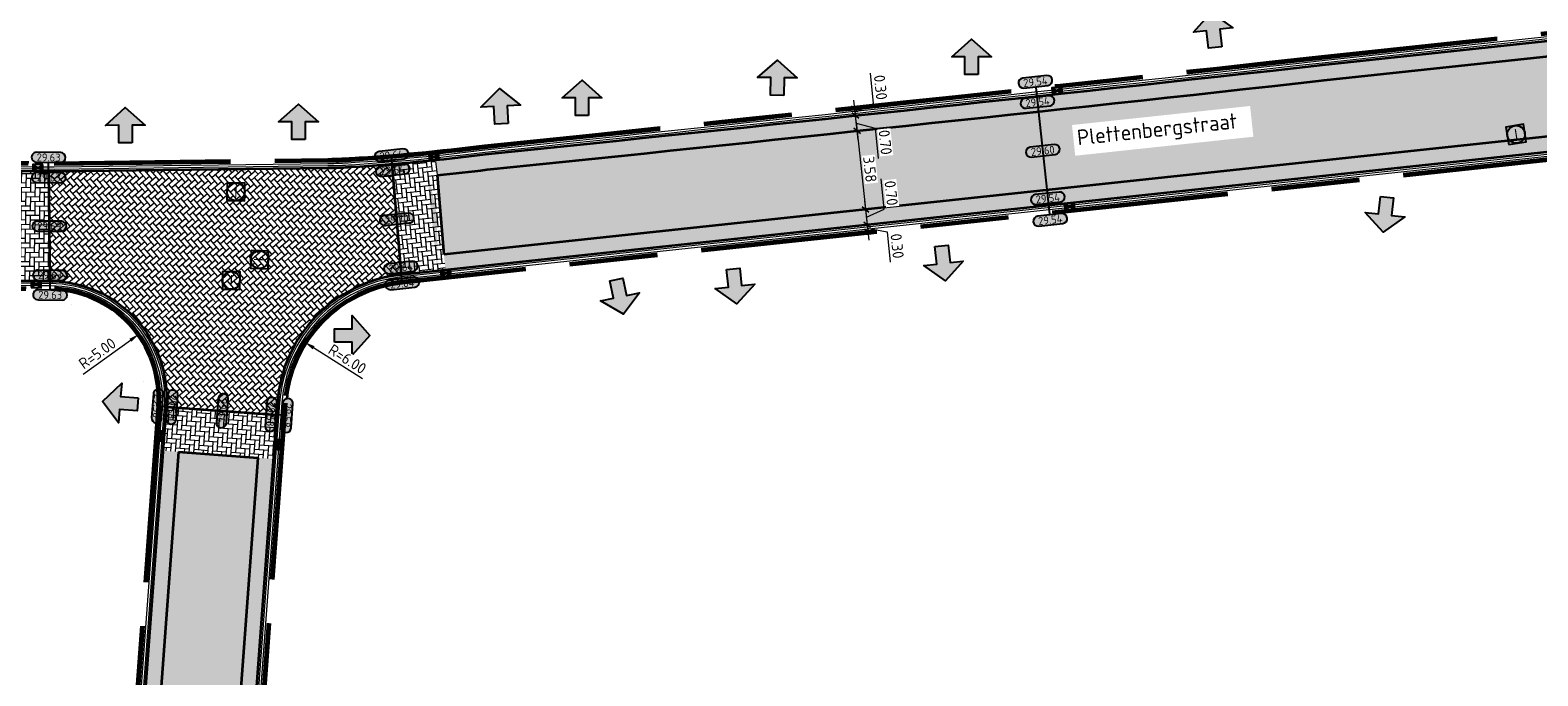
# Model space of a CAD drawing. Header units: metres. Extents: x 199937 to 201628, y 374508 to 375260.
# Tile 81 of 183: x 201160 to 201229, y 374918 to 374948. Entities that reach past the tile are written whole.
import ezdxf
from ezdxf.enums import TextEntityAlignment as Align

# ---------------------------------------------------------------- set-up
doc = ezdxf.new("R2010")
doc.units = ezdxf.units.M
doc.set_wipeout_variables(frame=1)
doc.linetypes.add('VH-OPSLUITBAND_100X200', pattern=[16, 8, -2, 4, -2])
doc.layers.add('000___INRIT-PIJL', color=252, linetype='Continuous')
for name, color, linetype, lineweight in [('N-WE-OG-HOOGTELIJN-G', 7, 'Continuous', 25), ('N-WE-RI-ITR_RIOOLPUT-S', 84, 'Continuous', 25), ('N-WE-RI-KOLK-S', 7, 'Continuous', 25), ('N-WE-RI-VWA_RIOOLPUT-S', 20, 'Continuous', 25), ('N-WE-VH-DWARSHELLING-S', 7, 'Continuous', 25), ('N-WE-VH-GOOT-G', 170, 'Continuous', 35), ('N-WE-VH-KANTOPSLUITING_OPSLUITBAND_100X200-G', 150, 'VH-OPSLUITBAND_100X200', 35), ('N-WE-VH-KANTVERHARDING_STREKLAAG-G', 60, 'Continuous', 18), ('N-WE-VH-VERHARDING_BETONSTRAATSTEEN-G', 252, 'Continuous', 35), ('X-XX-AL-HOOGTELABEL-S', 7, 'Continuous', 25), ('X-XX-AL-M-200', 7, 'Continuous', 18), ('X-XX-AL-T35', 50, 'Continuous', 35)]:
    doc.layers.add(name, color=color, linetype=linetype, lineweight=lineweight)
doc.layers.add('N-WE-VH-VERHARDING_BETONSTRAATSTEEN_HEIDE-A', color=7, linetype='Continuous', lineweight=0, true_color=0x986657)
doc.layers.add('N-WE-VH-VERHARDING_BETONSTRAATSTEEN_ROOD-A', color=7, linetype='Continuous', lineweight=0, true_color=0xa92c0a)
doc.styles.add('NLCS-ISO', font='NLCS-ISO.ttf')
doc.styles.add('NLCS-ISO-ANNOTATIEF-T18', font='NLCS-ISO.ttf', dxfattribs={"height": 1.8})
doc.styles.add('NLCS-ISO-M200-T25', font='NLCS-ISO.ttf', dxfattribs={"height": 0.5})
doc.styles.add('NLCS-ISO-M200-T35', font='NLCS-ISO.ttf', dxfattribs={"height": 0.7})
doc.dimstyles.new('NLCS-M200-T25-PIJL_L2_H1', dxfattribs={"dimscale": 0.2, "dimtxt": 2.5, "dimasz": 2.5, "dimexe": 2, "dimexo": 2, "dimgap": 0.7, "dimtad": 1, "dimzin": 0, "dimdsep": 46, "dimtxsty": 'NLCS-ISO-M200-T25', "dimcen": 0, "dimdle": 2, "dimclrd": 256, "dimclre": 256, "dimclrt": 256, "dimadec": 1, "dimazin": 0, "dimtfac": 1, "dimtdec": 3, "dimtofl": 0, "dimtmove": 0, "dimatfit": 3, "dimfxl": 2, "dimfxlon": 1, "dimtfillclr": 256, "dimtolj": 1, "dimtzin": 0, "dimlwd": -1, "dimlwe": -1, "dimarcsym": 0})
doc.dimstyles.new('NLCS-M200-T25-SCHRAP_L2_H1', dxfattribs={"dimscale": 0.2, "dimtxt": 2.5, "dimasz": 1.4, "dimexe": 2, "dimexo": 2, "dimgap": 0.7, "dimtad": 1, "dimzin": 0, "dimdsep": 46, "dimtxsty": 'NLCS-ISO-M200-T25', "dimblk": 'OBLIQUE', "dimcen": 0, "dimdle": 2, "dimclrd": 256, "dimclre": 256, "dimclrt": 256, "dimadec": 1, "dimazin": 0, "dimtfac": 1, "dimtdec": 3, "dimtofl": 0, "dimtmove": 0, "dimatfit": 3, "dimldrblk": 'OBLIQUE', "dimfxl": 2, "dimfxlon": 1, "dimtfillclr": 256, "dimtolj": 1, "dimtzin": 0, "dimlwd": -1, "dimlwe": -1, "dimarcsym": 0})
pattern_1 = [(130.77334, (201163.88322, 374886.78281), (-0.2961771, 0.0218884), [0.63, -0.21]), (40.77334, (201163.56516, 374886.50853), (-0.2961771, 0.0218884), [0.63, -0.21])]
pattern_2 = [(175.77334268, (0, 0), (-0.22490632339, -0.19395140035), [0.63, -0.21]), (85.77334268, (-0.03095, -0.41886), (-0.22490632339, -0.19395140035), [0.63, -0.21])]
pattern_3 = [(96.11026, (201178.70603, 374941.03991), (-0.2311598, 0.1864541), [0.63, -0.21]), (6.11026, (201178.28842, 374940.9952), (-0.2311598, 0.1864541), [0.63, -0.21])]

# ---------------------------------------------------------------- blocks, each defined once
blk = doc.blocks.new('inrit')
h = blk.add_hatch(color=256)
h.dxf.hatch_style = 1
h.paths.add_polyline_path([(0.3, 1), (-0.3, 1), (-0.3, 1.8), (-0.9, 1.8), (0, 2.6), (0.9, 1.8), (0.3, 1.8)])
at = {"color": 3, "flags": 128}
blk.add_lwpolyline([(0.3, 1), (-0.3, 1), (-0.3, 1.8), (-0.9, 1.8), (0, 2.6), (0.9, 1.8), (0.3, 1.8), (0.3, 1)], dxfattribs=at)
blk = doc.blocks.new('*U283')
h = blk.add_hatch(color=253)
h.dxf.hatch_style = 1
edge = h.paths.add_edge_path()
edge.add_line((2.73, 1.13), (-2.73, 1.13))
edge.add_arc((-2.73, 0), 1.13, 90, 270)
edge.add_line((-2.73, -1.13), (2.73, -1.13))
edge.add_arc((2.73, 0), 1.13, 270, 450)
blk.add_lwpolyline([(2.73, 1.13), (-2.73, 1.13, 1), (-2.73, -1.13), (2.73, -1.13, 1)], format="xyb", close=True)
at = {"style": 'NLCS-ISO-ANNOTATIEF-T18'}
blk.add_attdef('HGT', text='', height=1.8, dxfattribs=at).set_placement((0, 0), align=Align.MIDDLE_CENTER)
blk = doc.blocks.new('SRI-PUT_INSPECTIE-SO')
at = {"lineweight": -3, "flags": 128}
blk.add_lwpolyline([(-2, -2), (2, -2), (2, 2), (-2, 2)], close=True, dxfattribs=at)
at = {"lineweight": -3, "ltscale": 1.5}
blk.add_circle((0, 0), 2, dxfattribs=at)
at = {"ltscale": 0.1, "style": 'NLCS-ISO'}
blk.add_text('I', height=2.5, dxfattribs=at).set_placement((0, -0.01), align=Align.MIDDLE_CENTER)
blk = doc.blocks.new('*U382')
blk.add_solid([(0, 0), (2.505, 0.25), (5.01, 0)])
blk = doc.blocks.new('*D543')
at = {"layer": 'Defpoints', "color": 0, "transparency": 16777216}
for p in [(201172.673, 374933.489), (201177.736, 374930.27)]:
    blk.add_point(p, dxfattribs=at)
at = {"layer": 'X-XX-AL-M-200', "transparency": 16777216}
blk.add_line((201175.314, 374931.81), (201173.095, 374933.221), dxfattribs=at)
blk.add_solid([(201173.14, 374933.291), (201173.05, 374933.151), (201172.673, 374933.489)], dxfattribs=at)
at = {"layer": 'X-XX-AL-M-200', "transparency": 16777216, "insert": (201174.625, 374932.71), "char_height": 0.5, "attachment_point": 5, "rotation": 327.55178, "style": 'NLCS-ISO-M200-T25', "bg_fill": 3, "box_fill_scale": 1.1, "bg_fill_color": 256, "bg_fill_true_color": 13158600, "bg_fill_transparency": 0}
blk.add_mtext('\\A1;R=6.00', dxfattribs=at)
blk = doc.blocks.new('*D544')
at = {"layer": 'Defpoints', "color": 0, "transparency": 16777216}
for p in [(201165.197, 374933.853), (201161.13, 374930.944)]:
    blk.add_point(p, dxfattribs=at)
at = {"layer": 'X-XX-AL-M-200', "transparency": 16777216}
blk.add_line((201162.651, 374932.032), (201164.79, 374933.562), dxfattribs=at)
blk.add_solid([(201164.742, 374933.63), (201164.839, 374933.495), (201165.197, 374933.853)], dxfattribs=at)
at = {"layer": 'X-XX-AL-M-200', "transparency": 16777216, "insert": (201163.29, 374932.969), "char_height": 0.5, "attachment_point": 5, "rotation": 35.58517, "style": 'NLCS-ISO-M200-T25', "bg_fill": 3, "box_fill_scale": 1.1, "bg_fill_color": 256, "bg_fill_true_color": 13158600, "bg_fill_transparency": 0}
blk.add_mtext('\\A1;R=5.00', dxfattribs=at)
blk = doc.blocks.new('*U617')
blk.add_solid([(0, 0), (2.504, 0.25), (5.009, 0)])
blk = doc.blocks.new('N-SRI-KOLK_STRAAT_450X300-SO')
h = blk.add_hatch(color=256)
h.dxf.hatch_style = 1
h.paths.add_polyline_path([(0, 0.75), (-1.125, 1.5), (-1.125, 0)])
h.paths.add_polyline_path([(1.125, 0), (1.125, 1.5), (0, 0.75)])
for p, q in [((-1.125, 0), (1.125, 1.5)), ((1.125, 0), (-1.125, 1.5))]:
    blk.add_line(p, q)
at = {"flags": 128}
blk.add_lwpolyline([(-1.125, 0), (1.125, 0), (1.125, 1.5), (-1.125, 1.5)], close=True, dxfattribs=at)
blk = doc.blocks.new('_Oblique')
at = {"color": 0, "linetype": 'ByBlock', "lineweight": -2}
blk.add_line((-0.5, -0.5), (0.5, 0.5), dxfattribs=at)
blk = doc.blocks.new('*D680')
at = {"layer": 'Defpoints', "color": 0, "transparency": 16777216}
for p in [(201197.729, 374943.05), (201198.11, 374939.489), (201198.11, 374939.489)]:
    blk.add_point(p, dxfattribs=at)
at = {"layer": 'X-XX-AL-M-200', "transparency": 16777216}
for p, q in [((201197.687, 374943.448), (201198.153, 374939.092)), ((201197.729, 374943.05), (201198.127, 374943.092)), ((201198.11, 374939.489), (201198.508, 374939.532))]:
    blk.add_line(p, q, dxfattribs=at)
at = {"layer": 'X-XX-AL-M-200', "transparency": 16777216, "xscale": 0.28, "yscale": 0.28, "zscale": 0.28}
for p, rotation in [((201197.729, 374943.05), 96.10515980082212), ((201198.11, 374939.489), 276.1051598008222)]:
    blk.add_blockref('_Oblique', p, dxfattribs=dict(at, rotation=rotation))
at = {"layer": 'X-XX-AL-M-200', "transparency": 16777216, "insert": (201198.308, 374941.311), "char_height": 0.5, "attachment_point": 5, "rotation": 276.10516, "style": 'NLCS-ISO-M200-T25', "bg_fill": 3, "box_fill_scale": 1.1, "bg_fill_color": 256, "bg_fill_true_color": 13158600, "bg_fill_transparency": 0}
blk.add_mtext('\\A1;3.58', dxfattribs=at)
blk = doc.blocks.new('*D681')
at = {"layer": 'Defpoints', "color": 0, "transparency": 16777216}
for p in [(201197.6, 374943.74), (201197.655, 374943.746), (201197.729, 374943.05)]:
    blk.add_point(p, dxfattribs=at)
at = {"layer": 'X-XX-AL-M-200', "transparency": 16777216}
for p, q in [((201197.772, 374942.652), (201197.612, 374944.144)), ((201197.655, 374943.746), (201198.053, 374943.788)), ((201197.692, 374943.398), (201198.542, 374943.178)), ((201198.542, 374943.178), (201198.689, 374941.806)), ((201197.729, 374943.05), (201197.332, 374943.007))]:
    blk.add_line(p, q, dxfattribs=at)
at = {"layer": 'X-XX-AL-M-200', "transparency": 16777216, "xscale": 0.28, "yscale": 0.28, "zscale": 0.28}
for p, rotation in [((201197.655, 374943.746), 96.10515980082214), ((201197.729, 374943.05), 276.1051598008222)]:
    blk.add_blockref('_Oblique', p, dxfattribs=dict(at, rotation=rotation))
at = {"layer": 'X-XX-AL-M-200', "transparency": 16777216, "insert": (201199.003, 374942.534), "char_height": 0.5, "attachment_point": 5, "rotation": 276.10516, "style": 'NLCS-ISO-M200-T25', "bg_fill": 3, "box_fill_scale": 1.1, "bg_fill_color": 256, "bg_fill_true_color": 13158600, "bg_fill_transparency": 0}
blk.add_mtext('\\A1;0.70', dxfattribs=at)
blk = doc.blocks.new('*D682')
at = {"layer": 'Defpoints', "color": 0, "transparency": 16777216}
for p in [(201197.546, 374944.036), (201197.623, 374944.044), (201197.6, 374943.74)]:
    blk.add_point(p, dxfattribs=at)
at = {"layer": 'X-XX-AL-M-200', "transparency": 16777216}
for p, q in [((201198.476, 374944.296), (201198.329, 374945.668)), ((201197.698, 374943.348), (201197.581, 374944.442)), ((201197.623, 374944.044), (201198.021, 374944.087)), ((201197.639, 374943.895), (201198.476, 374944.296)), ((201197.655, 374943.746), (201198.053, 374943.788))]:
    blk.add_line(p, q, dxfattribs=at)
at = {"layer": 'X-XX-AL-M-200', "transparency": 16777216, "xscale": 0.28, "yscale": 0.28, "zscale": 0.28}
for p, rotation in [((201197.623, 374944.044), 96.10515980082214), ((201197.655, 374943.746), 276.1051598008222)]:
    blk.add_blockref('_Oblique', p, dxfattribs=dict(at, rotation=rotation))
at = {"layer": 'X-XX-AL-M-200', "transparency": 16777216, "insert": (201198.79, 374945.023), "char_height": 0.5, "attachment_point": 5, "rotation": 276.10516, "style": 'NLCS-ISO-M200-T25', "bg_fill": 3, "box_fill_scale": 1.1, "bg_fill_color": 256, "bg_fill_true_color": 13158600, "bg_fill_transparency": 0}
blk.add_mtext('\\A1;0.30', dxfattribs=at)
blk = doc.blocks.new('*D683')
at = {"layer": 'Defpoints', "color": 0, "transparency": 16777216}
for p in [(201198.11, 374939.489), (201198.173, 374938.792), (201198.185, 374938.793)]:
    blk.add_point(p, dxfattribs=at)
at = {"layer": 'X-XX-AL-M-200', "transparency": 16777216}
for p, q in [((201198.958, 374939.504), (201198.811, 374940.876)), ((201198.068, 374939.887), (201198.227, 374938.395)), ((201198.11, 374939.489), (201198.508, 374939.532)), ((201198.148, 374939.141), (201198.958, 374939.504)), ((201198.185, 374938.793), (201198.583, 374938.836))]:
    blk.add_line(p, q, dxfattribs=at)
at = {"layer": 'X-XX-AL-M-200', "transparency": 16777216, "xscale": 0.28, "yscale": 0.28, "zscale": 0.28}
for p, rotation in [((201198.11, 374939.489), 96.10515980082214), ((201198.185, 374938.793), 276.1051598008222)]:
    blk.add_blockref('_Oblique', p, dxfattribs=dict(at, rotation=rotation))
at = {"layer": 'X-XX-AL-M-200', "transparency": 16777216, "insert": (201199.272, 374940.232), "char_height": 0.5, "attachment_point": 5, "rotation": 276.10516, "style": 'NLCS-ISO-M200-T25', "bg_fill": 3, "box_fill_scale": 1.1, "bg_fill_color": 256, "bg_fill_true_color": 13158600, "bg_fill_transparency": 0}
blk.add_mtext('\\A1;0.70', dxfattribs=at)
blk = doc.blocks.new('*D684')
at = {"layer": 'Defpoints', "color": 0, "transparency": 16777216}
for p in [(201198.173, 374938.792), (201198.205, 374938.494), (201198.217, 374938.495)]:
    blk.add_point(p, dxfattribs=at)
at = {"layer": 'X-XX-AL-M-200', "transparency": 16777216}
for p, q in [((201198.142, 374939.191), (201198.259, 374938.097)), ((201198.185, 374938.793), (201198.583, 374938.836)), ((201198.201, 374938.644), (201199.083, 374938.479)), ((201198.217, 374938.495), (201198.614, 374938.537)), ((201199.083, 374938.479), (201199.23, 374937.107))]:
    blk.add_line(p, q, dxfattribs=at)
at = {"layer": 'X-XX-AL-M-200', "transparency": 16777216, "xscale": 0.28, "yscale": 0.28, "zscale": 0.28}
for p, rotation in [((201198.185, 374938.793), 96.10515980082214), ((201198.217, 374938.495), 276.1051598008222)]:
    blk.add_blockref('_Oblique', p, dxfattribs=dict(at, rotation=rotation))
at = {"layer": 'X-XX-AL-M-200', "transparency": 16777216, "insert": (201199.544, 374937.834), "char_height": 0.5, "attachment_point": 5, "rotation": 276.10516, "style": 'NLCS-ISO-M200-T25', "bg_fill": 3, "box_fill_scale": 1.1, "bg_fill_color": 256, "bg_fill_true_color": 13158600, "bg_fill_transparency": 0}
blk.add_mtext('\\A1;0.30', dxfattribs=at)

msp = doc.modelspace()

# ---------------------------------------------------------------- hatches: boundary and pattern name
at = {"layer": 'N-WE-VH-VERHARDING_BETONSTRAATSTEEN_HEIDE-A', "true_color": 0x986657}
h = msp.add_hatch(dxfattribs=at)
h.set_pattern_fill('AVH-HEI_BSS_KEIFRMT_KEPER-SO', color=25, scale=2, angle=96.11026, pattern_type=2)
h.set_pattern_definition(pattern_3)
edge = h.paths.add_edge_path()
edge.add_line((201218.897, 374945.343), (201229.937, 374946.524))
edge.add_line((201229.937, 374946.524), (201229.884, 374947.223))
edge.add_line((201229.884, 374947.223), (201218.822, 374946.039))
edge.add_arc((200647.297, 380122.048), 5207.467, 275.881156, 276.300961, ccw=False)
edge.add_arc((201168.027, 375045.479), 104.283, 275.84562, 277.08091, ccw=False)
edge.add_line((201178.648, 374941.738), (201178.706, 374941.04))
edge.add_arc((201168.027, 375045.479), 104.983, 275.8383, 277.07691)
edge.add_arc((200647.297, 380122.048), 5208.167, 275.881236, 276.300948)
h = msp.add_hatch(dxfattribs=at)
h.set_pattern_fill('AVH-HEI_BSS_KEIFRMT_KEPER-SO', color=25, scale=2, angle=96.11026, pattern_type=2)
h.set_pattern_definition(pattern_3)
h.paths.add_polyline_path([(201230.398, 374942.239), (201230.324, 374942.935), (201179.004, 374937.446), (201179.062, 374936.748)])
h = msp.add_hatch(dxfattribs=at)
h.set_pattern_fill('AVH-HEI_BSS_KEIFRMT_KEPER-SO', color=25, scale=2, angle=96.11026, pattern_type=2)
h.set_pattern_definition(pattern_3)
h.paths.add_polyline_path([(201178.648, 374941.738, -0.004795), (201176.657, 374941.553), (201177.073, 374936.535), (201179.062, 374936.748)])
h = msp.add_hatch(dxfattribs=at)
h.set_pattern_fill('AVH-HEI_BSS_KEIFRMT_KEPER-SO', color=25, scale=2, angle=89.29139, pattern_type=2)
h.set_pattern_definition([(89.29139237, (0, 0), (-0.20738682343, 0.21258105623), [0.63, -0.21]), (359.29139237, (-0.41997, 0.0052), (-0.20738682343, 0.21258105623), [0.63, -0.21])])
h.paths.add_polyline_path([(201161.089, 374941.223, -0.003752), (201159.089, 374941.256), (201159.151, 374936.269, 0.003746), (201161.151, 374936.244)])
h = msp.add_hatch(dxfattribs=at)
h.set_pattern_fill('AVH-HEI_BSS_KEIFRMT_KEPER-SO', color=25, scale=2, angle=175.77334, pattern_type=2)
h.set_pattern_definition(pattern_2)
h.paths.add_polyline_path([(201171.413, 374930.184), (201166.416, 374930.553), (201166.269, 374928.559), (201171.265, 374928.189)])
h = msp.add_hatch(dxfattribs=at)
h.set_pattern_fill('AVH-HEI_BSS_KEIFRMT_KEPER-SO', color=25, scale=2, angle=175.77334, pattern_type=2)
h.set_pattern_definition(pattern_2)
h.paths.add_polyline_path([(201163.561, 374891.916), (201164.259, 374891.864), (201166.967, 374928.507), (201166.269, 374928.559)])
h = msp.add_hatch(dxfattribs=at)
h.set_pattern_fill('AVH-HEI_BSS_KEIFRMT_KEPER-SO', color=25, scale=2, angle=175.77334, pattern_type=2)
h.set_pattern_definition(pattern_2)
edge = h.paths.add_edge_path()
edge.add_line((201167.931, 374891.593), (201168.631, 374891.541))
edge.add_arc((201214.494, 374891.102), 45.866, 174.05459, 179.45152, ccw=False)
edge.add_line((201168.875, 374895.853), (201171.265, 374928.189))
edge.add_line((201171.265, 374928.189), (201170.567, 374928.241))
edge.add_line((201170.567, 374928.241), (201168.178, 374895.915))
edge.add_arc((201214.494, 374891.102), 46.566, 174.06756, 179.39615)
at = {"layer": 'N-WE-VH-VERHARDING_BETONSTRAATSTEEN_ROOD-A'}
h = msp.add_hatch(dxfattribs=at)
h.set_pattern_fill('AVH-ROO_BSS_KEIFRMT_KEPER-SO', color=36, scale=2, angle=51.11026, pattern_type=2)
h.set_pattern_definition([(51.11025799, (0, 0), (-0.03161168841, 0.29529764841), [0.63, -0.21]), (321.11025799, (-0.3269, 0.26369), (-0.03161168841, 0.29529764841), [0.63, -0.21])])
edge = h.paths.add_edge_path()
edge.add_line((201230.324, 374942.935), (201229.939, 374946.524))
edge.add_line((201229.939, 374946.524), (201218.897, 374945.343))
edge.add_arc((200647.297, 380122.048), 5208.167, 275.881236, 276.300948, ccw=False)
edge.add_arc((201168.027, 375045.479), 104.983, 275.8383, 277.07691, ccw=False)
edge.add_line((201178.706, 374941.04), (201179.004, 374937.446))
edge.add_line((201179.004, 374937.446), (201230.324, 374942.935))
h = msp.add_hatch(dxfattribs=at)
h.set_pattern_fill('AVH-ROO_BSS_KEIFRMT_KEPER-SO', color=36, scale=2, angle=130.77334, pattern_type=2)
h.set_pattern_definition(pattern_1)
edge = h.paths.add_edge_path()
edge.add_line((201177.066, 374936.534), (201177.015, 374937.233))
edge.add_line((201177.015, 374937.233), (201176.657, 374941.553))
edge.add_arc((201168.027, 375045.479), 104.283, 273.73069, 274.74671, ccw=False)
edge.add_arc((201173.492, 374961.673), 20.3, 270.71208, 273.73069, ccw=False)
edge.add_line((201173.744, 374941.375), (201161.334, 374941.221))
edge.add_arc((201162.026, 375041.976), 100.757, 269.46723, 269.60632, ccw=False)
edge.add_line((201161.089, 374941.223), (201161.142, 374936.944))
edge.add_arc((201185.25, 374937.072), 24.108, 180.30424, 181.96846)
edge.add_arc((201161.13, 374930.944), 5.3, -4.22666, 89.72178, ccw=False)
edge.add_line((201166.416, 374930.553), (201171.413, 374930.184))
edge.add_line((201171.413, 374930.184), (201171.453, 374930.734))
edge.add_arc((201177.736, 374930.27), 6.3, 96.10516, 175.77334, ccw=False)
h = msp.add_hatch(dxfattribs=at)
h.set_pattern_fill('AVH-ROO_BSS_KEIFRMT_KEPER-SO', color=36, scale=2, angle=130.77334, pattern_type=2)
h.set_pattern_definition(pattern_1)
h.paths.add_polyline_path([(201170.567, 374928.241), (201166.967, 374928.507), (201163.883, 374886.783, 0.197906), (201165.071, 374883.164), (201169.691, 374886.839, -0.185741), (201167.931, 374891.548, -0.023496), (201168.178, 374895.915)])

# ---------------------------------------------------------------- linework, layer by layer
at = {"layer": 'N-WE-OG-HOOGTELIJN-G'}
for points in [[(201205.834, 374945.024), (201206.449, 374939.275)], [(201177.109, 374936.137), (201176.626, 374941.952)], [(201161.154, 374935.844), (201161.08, 374941.623)], [(201171.888, 374930.149), (201166.017, 374930.583)]]:
    msp.add_lwpolyline(points, dxfattribs=at)
at = {"layer": 'N-WE-VH-GOOT-G'}
for points in [[(201130.42, 374944.962), (201136.27, 374943.784, 0.047346), (201161.332, 374941.221), (201173.744, 374941.375, 0.013172), (201174.812, 374941.416, 0.014619), (201180.882, 374941.991, 0.001832), (201218.822, 374946.039), (201231.853, 374947.433, 0.313792), (201237.29, 374952.151, 0.00459), (201237.854, 374954.779, 0.003422), (201239.351, 374962.158, 0.002207), (201240.92, 374970.539), (201241.788, 374975.947, 0.398537), (201232.243, 374989.918, 0.019237), (201204.44, 374994.82, 0.019573), (201172.336, 374997.609, 0.017796), (201147.384, 374998.034), (201144.045, 374998.001)], [(201248.217, 374926.909), (201238.298, 374942.967, 0.315862), (201236.926, 374943.556), (201231.354, 374942.389, -0.024947), (201230.398, 374942.239), (201177.066, 374936.534, 0.362331), (201171.453, 374930.734), (201168.875, 374895.853, 0.023553), (201168.631, 374891.541, 0.38985), (201174.343, 374885.208), (201191.705, 374883.581, 0.161504), (201195.57, 374884.473), (201251.756, 374918.691, 0.416065), (201252.186, 374920.484), (201248.743, 374926.059)], [(201129.438, 374940.082), (201136.283, 374938.704, 0.046906), (201161.156, 374936.244, -0.434545), (201166.416, 374930.553), (201163.185, 374886.834, 0.408457), (201168.338, 374880.739), (201183.476, 374879.32, -0.297214), (201188.865, 374875.04), (201198.719, 374845.476, -0.438526), (201194.236, 374837.363), (201149.16, 374826.359)]]:
    msp.add_lwpolyline(points, format="xyb", dxfattribs=at)
at = {"layer": 'N-WE-VH-KANTOPSLUITING_OPSLUITBAND_100X200-G'}
for points in [[(201129.597, 374945.434), (201136.329, 374944.079, 0.04734), (201161.331, 374941.521), (201173.74, 374941.675, 0.013172), (201174.793, 374941.716, 0.014627), (201180.848, 374942.289, 0.001832), (201218.789, 374946.338), (201231.821, 374947.731, 0.313605), (201236.998, 374952.221, 0.004584), (201237.56, 374954.84, 0.003423), (201239.056, 374962.215, 0.002206), (201240.624, 374970.589), (201241.492, 374975.994, 0.398537), (201232.18, 374989.625, 0.019236), (201204.401, 374994.522, 0.019573), (201172.32, 374997.309, 0.017797), (201147.388, 374997.734), (201143.148, 374997.693)], [(201129.617, 374945.532), (201136.349, 374944.177, 0.047338), (201161.331, 374941.621), (201173.739, 374941.775, 0.013172), (201174.786, 374941.815, 0.014629), (201180.837, 374942.388, 0.001832), (201218.778, 374946.437), (201231.81, 374947.831, 0.31354), (201236.901, 374952.244, 0.004582), (201237.462, 374954.86, 0.003423), (201238.958, 374962.234, 0.002206), (201240.526, 374970.606), (201241.393, 374976.01, 0.398537), (201232.159, 374989.527, 0.019235), (201204.388, 374994.423, 0.019573), (201172.315, 374997.209, 0.017798), (201147.389, 374997.634), (201143.149, 374997.593)], [(201129.097, 374939.743), (201136.205, 374938.312, 0.046908), (201161.154, 374935.844, -0.434545), (201166.017, 374930.583), (201162.786, 374886.864, 0.408457), (201168.3, 374880.341), (201183.439, 374878.922, -0.297214), (201188.485, 374874.913), (201198.339, 374845.349, -0.438526), (201194.141, 374837.752), (201148.19, 374826.534)], [(201129.117, 374939.841), (201136.225, 374938.41, 0.046907), (201161.155, 374935.944, -0.434545), (201166.117, 374930.575), (201162.886, 374886.857, 0.408457), (201168.31, 374880.44), (201183.448, 374879.021, -0.297214), (201188.58, 374874.945), (201198.434, 374845.381, -0.438526), (201194.165, 374837.655), (201148.214, 374826.437)]]:
    msp.add_lwpolyline(points, format="xyb", dxfattribs=at)
for points in [[(201251.931, 374920.327), (201238.043, 374942.809, 0.315862), (201236.988, 374943.262), (201231.415, 374942.096, -0.024947), (201230.43, 374941.94), (201177.098, 374936.236, 0.362331), (201171.752, 374930.712), (201169.174, 374895.826, 0.023578), (201168.931, 374891.538, 0.38985), (201174.371, 374885.507), (201191.733, 374883.88, 0.161504), (201195.414, 374884.729), (201251.6, 374918.947, 0.416065)], [(201251.846, 374920.274), (201237.958, 374942.756, 0.315862), (201237.008, 374943.164), (201231.436, 374941.998, -0.024947), (201230.441, 374941.841), (201177.109, 374936.137, 0.362331), (201171.852, 374930.705), (201169.274, 374895.817, 0.023586), (201169.031, 374891.537, 0.38985), (201174.38, 374885.607), (201191.742, 374883.979, 0.161504), (201195.362, 374884.814), (201251.548, 374919.033, 0.416065)]]:
    msp.add_lwpolyline(points, format="xyb", close=True, dxfattribs=at)
at = {"layer": 'N-WE-VH-KANTVERHARDING_STREKLAAG-G'}
for points in [[(201130.44, 374945.06), (201136.29, 374943.883, 0.047344), (201161.332, 374941.321), (201173.743, 374941.475, 0.013172), (201174.806, 374941.516, 0.014622), (201180.871, 374942.09, 0.001832), (201218.811, 374946.139), (201231.842, 374947.533, 0.313732), (201237.193, 374952.174, 0.004588), (201237.756, 374954.799, 0.003422), (201239.252, 374962.177, 0.002207), (201240.822, 374970.556), (201241.689, 374975.963, 0.398537), (201232.222, 374989.821, 0.019236), (201204.427, 374994.72, 0.019573), (201172.331, 374997.509, 0.017796), (201147.385, 374997.934), (201144.046, 374997.901)], [(201130.459, 374945.158), (201136.31, 374943.981, 0.047342), (201161.331, 374941.421), (201173.741, 374941.575, 0.013172), (201174.799, 374941.616, 0.014624), (201180.86, 374942.189, 0.001832), (201218.8, 374946.238), (201231.832, 374947.632, 0.313669), (201237.096, 374952.197, 0.004586), (201237.658, 374954.82, 0.003423), (201239.154, 374962.196, 0.002206), (201240.723, 374970.573), (201241.591, 374975.979, 0.398537), (201232.201, 374989.723, 0.019236), (201204.414, 374994.621, 0.019573), (201172.325, 374997.409, 0.017797), (201147.387, 374997.834), (201144.047, 374997.801)], [(201248.132, 374926.857), (201238.213, 374942.914, 0.315862), (201236.947, 374943.458), (201231.374, 374942.292, -0.024947), (201230.409, 374942.139), (201177.077, 374936.435, 0.362331), (201171.553, 374930.727), (201168.975, 374895.844, 0.023561), (201168.731, 374891.54, 0.38985), (201174.352, 374885.308), (201191.714, 374883.68, 0.161504), (201195.518, 374884.558), (201251.704, 374918.776, 0.416065), (201252.101, 374920.432), (201248.657, 374926.006)], [(201248.047, 374926.804), (201238.128, 374942.861, 0.315862), (201236.967, 374943.36), (201231.395, 374942.194, -0.024947), (201230.419, 374942.04), (201177.087, 374936.335, 0.362331), (201171.653, 374930.72), (201169.075, 374895.835, 0.023569), (201168.831, 374891.539, 0.38985), (201174.361, 374885.408), (201191.724, 374883.78, 0.161504), (201195.466, 374884.644), (201251.652, 374918.862, 0.416065), (201252.016, 374920.379), (201248.572, 374925.954)], [(201129.398, 374939.886), (201136.244, 374938.508, 0.046907), (201161.155, 374936.044, -0.434545), (201166.217, 374930.568), (201162.986, 374886.849, 0.408457), (201168.319, 374880.54), (201183.457, 374879.121, -0.297214), (201188.675, 374874.977), (201198.529, 374845.413, -0.438526), (201194.189, 374837.558), (201149.112, 374826.553)], [(201129.418, 374939.984), (201136.263, 374938.606, 0.046906), (201161.156, 374936.144, -0.434545), (201166.316, 374930.561), (201163.085, 374886.842, 0.408457), (201168.328, 374880.64), (201183.467, 374879.221, -0.297214), (201188.77, 374875.008), (201198.624, 374845.444, -0.438526), (201194.213, 374837.461), (201149.136, 374826.456)]]:
    msp.add_lwpolyline(points, format="xyb", dxfattribs=at)
at = {"layer": 'N-WE-VH-VERHARDING_BETONSTRAATSTEEN-G'}
for points in [[(201178.706, 374941.04, 0.005405), (201180.961, 374941.295, 0.001831), (201218.897, 374945.343), (201229.937, 374946.524)], [(201230.769, 374942.994, -0.012489), (201230.324, 374942.935), (201179.004, 374937.446)], [(201166.967, 374928.507), (201163.883, 374886.783, 0.408457), (201168.403, 374881.436), (201181.55, 374880.204)], [(201170.567, 374928.241), (201168.178, 374895.915, 0.023496), (201167.931, 374891.548, 0.38985), (201174.277, 374884.511), (201181.887, 374883.798)]]:
    msp.add_lwpolyline(points, format="xyb", dxfattribs=at)
for points in [[(201161.151, 374936.244), (201161.089, 374941.223)], [(201177.073, 374936.535), (201176.657, 374941.553)], [(201179.004, 374937.446), (201178.706, 374941.04)], [(201166.416, 374930.553), (201171.413, 374930.184)], [(201166.967, 374928.507), (201170.567, 374928.241)]]:
    msp.add_lwpolyline(points, dxfattribs=at)

# ---------------------------------------------------------------- block references
at = {"layer": '000___INRIT-PIJL'}
for p, rotation in [((201214.068, 374945.836, 29.468), 6.349030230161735), ((201194.097, 374943.66, 29.507), 359.3683383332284), ((201181.66, 374942.376, 29.616), 2.988735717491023), ((201164.574, 374941.508), 0.3541776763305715), ((201221.854, 374941.042, 29.404), 173.5982215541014), ((201201.443, 374938.84), 186.3797019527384), ((201186.617, 374937.291), 191.6557003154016), ((201192, 374937.798, 29.58), 186.1542192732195), ((201173.038, 374933.782), 270), ((201166.117, 374930.575), 85.32786622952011)]:
    msp.add_blockref('inrit', p, dxfattribs=dict(at, rotation=rotation))
for p in [(201202.915, 374944.609), (201185.259, 374942.745), (201172.408, 374941.658)]:
    msp.add_blockref('inrit', p, dxfattribs=at)
at = {"layer": 'N-WE-RI-ITR_RIOOLPUT-S', "xscale": 0.2, "yscale": 0.2, "zscale": 0.2}
for p, rotation in [((201227.597, 374942.891, 29.634), 9.311442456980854), ((201170.644, 374937.215, 0.073), 268.2361025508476)]:
    msp.add_blockref('SRI-PUT_INSPECTIE-SO', p, dxfattribs=dict(at, rotation=rotation))
at = {"layer": 'N-WE-RI-KOLK-S', "xscale": 0.2, "yscale": 0.2, "zscale": 0.2}
for p, rotation in [((201206.777, 374945.025), 186.1661338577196), ((201178.533, 374942.025), 185.3497488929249), ((201160.593, 374941.528), 179.2294138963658), ((201207.375, 374939.474), 6.105159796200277), ((201179.099, 374936.45), 6.105159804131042), ((201160.521, 374935.948), 359.5169950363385), ((201166.018, 374929.237), 265.7733426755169), ((201171.613, 374928.824), 85.77334267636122)]:
    msp.add_blockref('N-SRI-KOLK_STRAAT_450X300-SO', p, dxfattribs=dict(at, rotation=rotation))
at = {"layer": 'N-WE-RI-VWA_RIOOLPUT-S', "xscale": 0.2, "yscale": 0.2, "zscale": 0.2, "rotation": 359.1077590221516}
for p in [(201169.573, 374940.29, 29.466), (201169.363, 374936.272)]:
    msp.add_blockref('SRI-PUT_INSPECTIE-SO', p, dxfattribs=at)
at = {"layer": 'N-WE-VH-DWARSHELLING-S'}
for name, p, rotation in [('*U617', (201178.174, 374941.69), 276.1051598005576), ('*U382', (201166.22, 374927.906), 355.7733426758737)]:
    msp.add_blockref(name, p, dxfattribs=dict(at, rotation=rotation))
at = {"layer": 'X-XX-AL-HOOGTELABEL-S', "xscale": 0.2, "yscale": 0.2, "zscale": 0.2}
for p, rotation, values in [((201205.807, 374945.276), 6.15691914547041, {'HGT': '29.54'}), ((201205.905, 374944.36), 6.15691914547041, {'HGT': '29.54'}), ((201206.142, 374942.149), 6.15691914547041, {'HGT': '29.60'}), ((201161.083, 374941.849), 359.2967651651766, {'HGT': '29.63'}), ((201176.626, 374941.952), 6.105159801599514, {'HGT': '29.64'}), ((201161.089, 374940.937), 359.2967651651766, {'HGT': '29.63'}), ((201176.682, 374941.274), 6.105159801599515, {'HGT': '29.64'}), ((201206.372, 374939.996), 6.15691914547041, {'HGT': '29.54'}), ((201176.865, 374939.044), 6.105159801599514, {'HGT': '29.70'}), ((201206.482, 374939.017), 6.15691914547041, {'HGT': '29.54'}), ((201161.117, 374938.733), 359.2967651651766, {'HGT': '29.69'}), ((201177.049, 374936.861), 6.105159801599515, {'HGT': '29.64'}), ((201161.146, 374936.51), 359.2967651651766, {'HGT': '29.63'}), ((201177.109, 374936.137), 6.105159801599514, {'HGT': '29.64'}), ((201161.152, 374935.617), 359.2967651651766, {'HGT': '29.63'}), ((201166.017, 374930.583), 265.7733426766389, {'HGT': '29.58'}), ((201166.676, 374930.534), 265.7733426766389, {'HGT': '29.58'}), ((201168.953, 374930.366), 265.7733426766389, {'HGT': '29.64'}), ((201171.161, 374930.203), 265.7733426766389, {'HGT': '29.58'}), ((201171.888, 374930.149), 265.7733426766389, {'HGT': '29.58'})]:
    msp.add_blockref('*U283', p, dxfattribs=dict(at, rotation=rotation)).add_auto_attribs(values)

# ---------------------------------------------------------------- next in the draw order: dimensions: what is measured, and where the dimension line sits
at = {"layer": 'X-XX-AL-M-200'}
dim = msp.add_aligned_dim(p1=(201197.729, 374943.05), p2=(201198.11, 374939.489), distance=0, dimstyle='NLCS-M200-T25-SCHRAP_L2_H1', override={"dimtfill": 1}, dxfattribs=at)
dim.commit()
dim.dimension.update_dxf_attribs({"geometry": '*D680', "text_midpoint": (201198.308, 374941.311)})
for center, mpoint, picture, middle in [((201161.13, 374930.944), (201165.197, 374933.853), '*D544', (201163.517, 374932.652)), ((201177.736, 374930.27), (201172.673, 374933.489), '*D543', (201174.416, 374932.381))]:
    dim = msp.add_radius_dim(center=center, mpoint=mpoint, dimstyle='NLCS-M200-T25-PIJL_L2_H1', override={"dimpost": 'R=<>', "dimtfill": 1}, dxfattribs=at)
    dim.commit()
    dim.dimension.update_dxf_attribs({"geometry": picture, "text_midpoint": middle, "dimtype": 164})

# ---------------------------------------------------------------- next in the draw order: wipeouts: each hides what was drawn before it
msp.add_wipeout([(201207.614, 374941.925), (201215.688, 374942.787), (201215.54, 374944.18), (201207.466, 374943.317)]).dxf.layer = 'X-XX-AL-T35'

# ---------------------------------------------------------------- next in the draw order: texts
at = {"layer": 'X-XX-AL-T35', "style": 'NLCS-ISO-M200-T35'}
msp.add_text('Plettenbergstraat', height=0.7, rotation=6.1, dxfattribs=at).set_placement((201207.74, 374942.396))

# ---------------------------------------------------------------- next in the draw order: dimensions: what is measured, and where the dimension line sits
at = {"layer": 'X-XX-AL-M-200'}
for base, p1, p2, picture, middle in [((201197.655, 374943.746), (201197.729, 374943.05), (201197.6, 374943.74), '*D681', (201198.557, 374943.039)), ((201198.185, 374938.793), (201198.11, 374939.489), (201198.173, 374938.792), '*D683', (201198.943, 374939.643))]:
    dim = msp.add_linear_dim(base=base, p1=p1, p2=p2, angle=96.10516, dimstyle='NLCS-M200-T25-SCHRAP_L2_H1', override={"dimtmove": 1, "dimtfill": 1}, dxfattribs=at)
    dim.commit()
    dim.dimension.update_dxf_attribs({"geometry": picture, "text_midpoint": middle, "dimtype": 160})

# ---------------------------------------------------------------- next in the draw order: dimensions: what is measured, and where the dimension line sits
dim = msp.add_linear_dim(base=(201197.623, 374944.044), p1=(201197.6, 374943.74), p2=(201197.546, 374944.036), angle=96.10516, dimstyle='NLCS-M200-T25-SCHRAP_L2_H1', override={"dimtmove": 1, "dimtfill": 1}, dxfattribs=at)
dim.commit()
dim.dimension.update_dxf_attribs({"geometry": '*D682', "text_midpoint": (201198.461, 374944.435), "dimtype": 160})
dim = msp.add_linear_dim(base=(201198.217, 374938.495), p1=(201198.173, 374938.792), p2=(201198.205, 374938.494), angle=96.10516, dimstyle='NLCS-M200-T25-SCHRAP_L2_H1', override={"dimtmove": 1, "dimtfill": 1}, dxfattribs=at)
dim.commit()
dim.dimension.update_dxf_attribs({"geometry": '*D684', "text_midpoint": (201199.486, 374938.381)})

doc.saveas('drawing.dxf')
